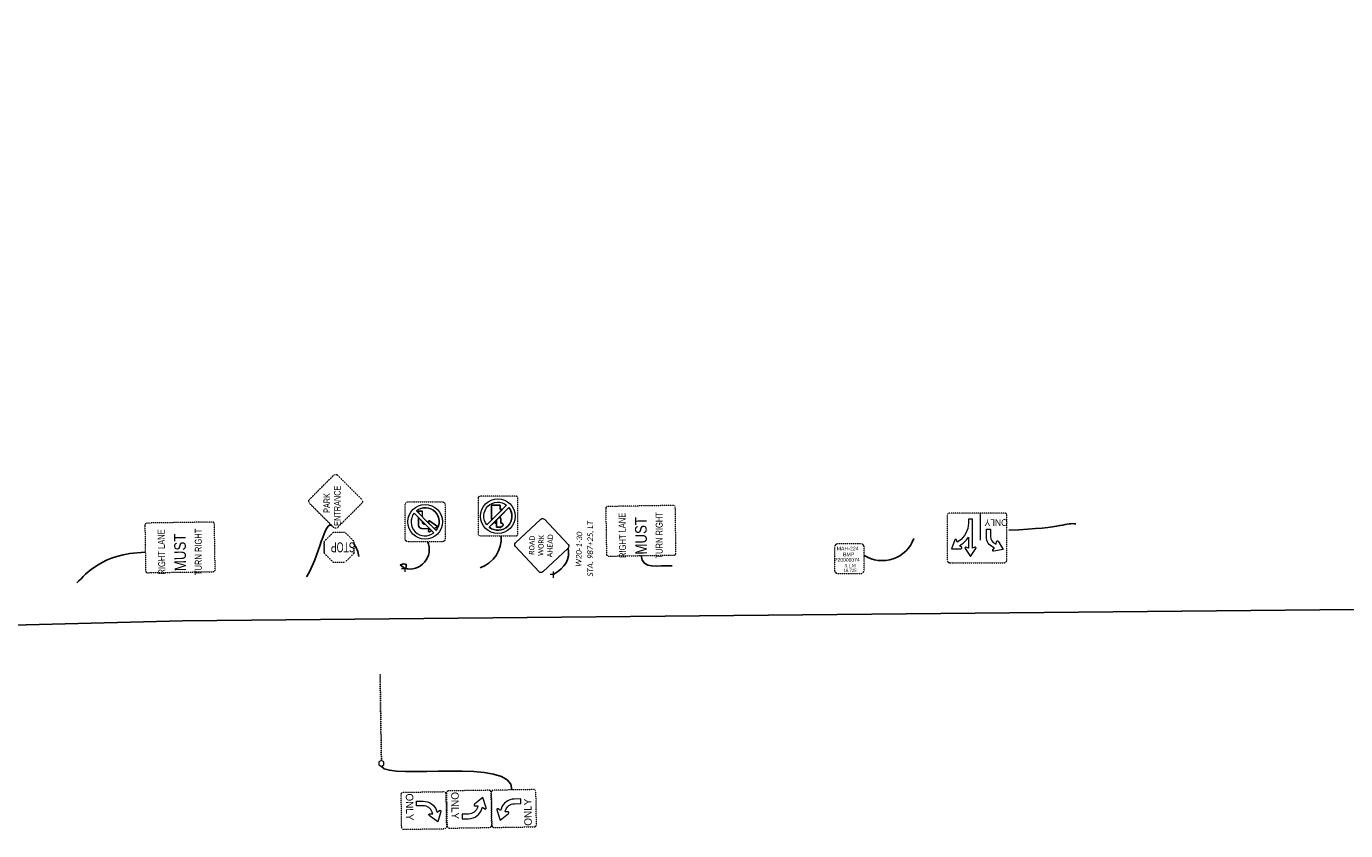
# Model space of a CAD drawing. Extents: x 2474761 to 2485264, y 499455 to 501118.
# Tile 17 of 30: x 2480022 to 2480686, y 500026 to 500431. Entities that reach past the tile are written whole.
import ezdxf
from ezdxf.enums import TextEntityAlignment as Align

# ---------------------------------------------------------------- set-up
doc = ezdxf.new("R2010")
doc.units = 21
doc.header["$MEASUREMENT"] = 0
doc.linetypes.add('DGN Style 2', pattern=[0.017105, 0.010263, -0.006842])
doc.linetypes.add('OhDOT_USTN2', pattern=[0.11, 0.069, -0.041])
for name, color, linetype in [('MT_P_Cells', 7, 'Continuous'), ('MT_P_Text', 7, 'Continuous'), ('RD_X_Cells', 7, 'Continuous'), ('SH_Text', 7, 'Continuous'), ('SN_P_Signs', 120, 'Continuous'), ('SN_P_Text', 7, 'Continuous'), ('SN_X_Cantilever_Overhead', 133, 'OhDOT_USTN2'), ('SN_X_Public', 3, 'Continuous')]:
    doc.layers.add(name, color=color, linetype=linetype)
doc.layers.add('SC_Scratch1', color=7, linetype='Continuous', plot=False)
doc.styles.add('P_Slanted-Normal LS 0.50 Masked', font='calibrii.ttf', dxfattribs={"height": 0.14})
doc.styles.add('Style-Calibri', font='calibri.ttf')
doc.styles.add('Style-ISO_FONTLEFT', font='ISO_FONTLEFT.shx')

# ---------------------------------------------------------------- blocks, each defined once
blk = doc.blocks.new('W11-H13')
at = {"layer": 'SN_X_Public', "color": 132, "linetype": 'DGN Style 2', "lineweight": 0, "flags": 128}
blk.add_lwpolyline([(0.99, 26.71), (13.15, 14.55, -0.414214), (13.15, 12.57), (0.99, 0.41, -0.414214), (-0.99, 0.41), (-13.15, 12.57, -0.414214), (-13.15, 14.55), (-0.99, 26.71, -0.414214)], format="xyb", close=True, dxfattribs=at)
at = {"layer": 'SN_X_Public', "color": 7, "linetype": 'Continuous', "lineweight": 0, "style": 'Style-ISO_FONTLEFT'}
for s, width, p in [('ENTRANCE', 0.8, (-2.2, 12.73)), ('PARK', 0.75, (-0.84, 18.01))]:
    blk.add_text(s, height=3.333, dxfattribs=dict(at, width=width)).set_placement(p, align=Align.MIDDLE_CENTER)
blk = doc.blocks.new('R1-1')
at = {"layer": 'SN_X_Public', "color": 132, "linetype": 'DGN Style 2', "lineweight": 0, "flags": 128}
for points in [[(7.54, 4.43), (7.6, 10.43), (3.15, 14.97), (-2.85, 15.03), (-7.4, 10.57), (-7.46, 4.57), (-3, 0.03), (3, -0.03)], [(7.6, 10.43), (7.54, 4.43)]]:
    blk.add_lwpolyline(points, close=True, dxfattribs=at)
at = {"layer": 'SN_X_Public', "color": 7, "linetype": 'Continuous', "lineweight": 0, "style": 'Style-ISO_FONTLEFT', "width": 0.66625}
blk.add_text('STOP', height=5, rotation=359.44097, dxfattribs=at).set_placement((-1.78, 7.52), align=Align.MIDDLE_CENTER)
blk = doc.blocks.new('R3-2_1')
at = {"layer": 'SN_X_Public', "color": 7, "linetype": 'Continuous', "lineweight": 0}
for p, q in [((-4.47, 13.47), (-6.13, 12.35)), ((-4.23, 15.61), (5.62, 5.56)), ((-2.12, 15.05), (-3.07, 14.42)), ((-1.49, 14.58), (-1.89, 13.35)), ((1.8, 13.32), (-1.89, 13.35)), ((-2.17, 9.57), (-6.13, 12.35)), ((-1.54, 10.04), (-1.72, 10.65)), ((0.76, 11.24), (0.04, 11.25)), ((1.32, 7.56), (1.29, 4.57)), ((1.35, 10.64), (1.35, 9.92)), ((3.45, 11.63), (3.41, 7.81)), ((3.38, 4.55), (1.29, 4.57)), ((3.39, 5.46), (3.38, 4.55))]:
    blk.add_line(p, q, dxfattribs=at)
at = {"layer": 'SN_X_Public', "color": 132, "linetype": 'DGN Style 2', "lineweight": 0, "flags": 128}
blk.add_lwpolyline([(-8.55, 20.08), (8.94, 19.91, -0.414214), (10.18, 18.65), (10.01, 1.15, -0.414214), (8.75, -0.09), (-8.75, 0.09, -0.414214), (-9.99, 1.35), (-9.82, 18.85, -0.414214)], format="xyb", close=True, dxfattribs=at)
at = {"layer": 'SN_X_Public', "color": 7, "linetype": 'Continuous', "lineweight": 0, "flags": 128}
for points in [[(2.16, 6.7), (4.43, 4.39, -0.888523), (-5.42, 14.44), (0.16, 8.75)], [(-2.17, 9.57, 0.712491), (-1.54, 10.04), (-1.72, 10.65), (-1.72, 10.66), (-4.47, 13.47), (-6.13, 12.35)], [(3.45, 11.63, 0.414214), (1.8, 13.32), (-1.89, 13.35), (-1.49, 14.58, 0.712491), (-2.12, 15.05), (-3.07, 14.42), (0.04, 11.25), (0.76, 11.24, -0.414214), (1.35, 10.64), (1.35, 9.92), (3.35, 7.87), (3.41, 7.81)]]:
    blk.add_lwpolyline(points, format="xyb", close=True, dxfattribs=at)
blk.add_lwpolyline([(1.29, 4.57), (3.38, 4.55), (3.39, 5.46), (2.16, 6.7), (1.32, 7.56)], close=True, dxfattribs=at)
at = {"layer": 'SN_X_Public', "color": 7, "linetype": 'Continuous', "lineweight": 0}
blk.add_circle((0.1, 10), 8.75, dxfattribs=at)
for start, end in [(141.1973, 307.68464), (321.1973, 127.68464)]:
    blk.add_arc((0.1, 10), 7.08, start, end, dxfattribs=at)
at = {"layer": 'SN_X_Public', "color": 7, "linetype": 'Continuous', "lineweight": 0, "extrusion": (0, 0, -1)}
for centre, radius, start, end in [((1.89, 14.71), 0.417, 56.04275, 197.92087), ((-1.78, 11.65), 1.67, 90.55903, 180.55903), ((1.93, 9.92), 0.417, 163.19719, 305.07531), ((-0.75, 10.64), 0.6, 90.55903, 180.55903)]:
    blk.add_arc(centre, radius, start, end, dxfattribs=at)
blk = doc.blocks.new('R5-2')
at = {"layer": 'SN_X_Public', "color": 7, "linetype": 'Continuous', "lineweight": 0}
for p, q in [((-5.76, 8.55), (-5.75, 9.11)), ((-5.22, 8.54), (-5.76, 8.55)), ((-5.75, 9.11), (-5.51, 9.1)), ((-5.51, 9.1), (-5.5, 10.7)), ((-5.5, 10.7), (-3.75, 10.69)), ((-3.75, 10.69), (-3.17, 11.75)), ((-3.1, 11.64), (-3.63, 10.69)), ((-3.63, 10.69), (-1.79, 10.67)), ((-1.26, 8.5), (-3.55, 8.53)), ((-2.84, 11.75), (-3.17, 11.75)), ((-2.74, 11.64), (-3.1, 11.64)), ((-2.84, 11.75), (0.03, 8.81)), ((-1.49, 13.24), (5.39, 13.17)), ((-0.89, 8.82), (-1.26, 8.5)), ((0.03, 8.81), (-0.89, 8.82)), ((5.34, 8.76), (3.31, 8.78)), ((5.63, 12.92), (5.6, 9.01)), ((4.34, 4.42), (4.34, 4.42))]:
    blk.add_line(p, q, dxfattribs=at)
at = {"layer": 'SN_X_Public', "color": 132, "linetype": 'DGN Style 2', "lineweight": 0, "flags": 128}
blk.add_lwpolyline([(9.19, 19.91), (-8.8, 20.09, 0.414214), (-9.81, 19.1), (-9.99, 1.1, 0.414214), (-9, 0.09), (9, -0.09, 0.414214), (10.01, 0.9), (10.18, 18.9, 0.414214)], format="xyb", close=True, dxfattribs=at)
at = {"layer": 'SN_X_Public', "color": 7, "linetype": 'Continuous', "lineweight": 0, "flags": 128}
for points in [[(-3.1, 12.01, -0.000021), (-3.1, 12.01), (-3.1, 12.01), (0.42, 8.41), (4.34, 4.42), (4.34, 4.42), (4.34, 4.42, -0.888604), (-5.51, 14.47)], [(-5.22, 8.54, 1.372996), (-3.55, 8.53), (-1.26, 8.5), (-0.89, 8.82), (0.03, 8.81), (-1.79, 10.67), (-1.79, 10.67), (-3.63, 10.69), (-3.1, 11.64), (-2.74, 11.64), (-2.84, 11.75), (-3.17, 11.75), (-3.75, 10.69), (-5.5, 10.7), (-5.51, 9.1), (-5.75, 9.11), (-5.76, 8.55)], [(3.31, 8.78), (5.34, 8.76, 0.414214), (5.6, 9.01), (5.63, 12.92, 0.414214), (5.39, 13.17), (-1.49, 13.24, 0.405221), (-1.74, 12.99), (-1.2, 12.45), (3.41, 7.74, 0.329631)]]:
    blk.add_lwpolyline(points, format="xyb", close=True, dxfattribs=at)
for points in [[(-5.51, 14.47), (4.34, 4.42)], [(5.53, 5.59), (-4.32, 15.63)]]:
    blk.add_lwpolyline(points, dxfattribs=at)
at = {"layer": 'SN_X_Public', "color": 7, "linetype": 'Continuous', "lineweight": 0}
blk.add_circle((0.01, 10.03), 8.75, dxfattribs=at)
at = {"layer": 'SN_X_Public', "color": 7, "linetype": 'Continuous', "lineweight": 0, "extrusion": (0, 0, -1)}
for centre, radius, start, end in [((-0.01, 10.03), 7.08, 232.30448, 38.80217), ((-0.01, 10.03), 7.08, 52.31465, 218.81757), ((-0.01, 10.03), 7.08, 52.31465, 218.81757), ((4.39, 8.27), 0.876, 162.69331, 18.42474), ((-2.66, 8.2), 0.876, 138.11262, 211.08967), ((-5.35, 9.01), 0.25, 180.55903, 270.55903), ((-5.38, 12.92), 0.25, 90.55903, 180.55903)]:
    blk.add_arc(centre, radius, start, end, dxfattribs=at)
at = {"layer": 'SN_X_Public', "color": 7, "linetype": 'Continuous', "lineweight": 0}
for centre, radius, start, end in [((0.01, 10.03), 7.08, 141.19783, 307.69552), ((-1.48, 12.99), 0.252, 90.73512, 178.97048)]:
    blk.add_arc(centre, radius, start, end, dxfattribs=at)
blk.add_point((5.63, 12.92), dxfattribs=at)
blk = doc.blocks.new('R3-5R')
at = {"layer": 'SN_X_Public', "color": 132, "linetype": 'DGN Style 2', "lineweight": 0, "flags": 128}
blk.add_lwpolyline([(-1.64, 4.5), (1.64, 4.5, -0.414214), (1.88, 4.27), (1.88, 0.23, -0.414214), (1.64, 0), (-1.64, 0, -0.414214), (-1.88, 0.23), (-1.88, 4.27, -0.414214)], format="xyb", close=True, dxfattribs=at)
at = {"layer": 'SN_X_Public', "color": 7, "linetype": 'Continuous', "lineweight": 0, "flags": 128}
blk.add_lwpolyline([(-0.95, 2.19, -0.325607), (0.03, 3.54), (0.17, 3.59), (0.01, 3.82, -0.711791), (0.11, 3.97), (1.16, 3.66), (0.49, 2.79, -0.711791), (0.32, 2.85), (0.32, 3.14), (0.18, 3.09, 0.325589), (-0.48, 2.19), (-0.48, 1.53), (-0.95, 1.53)], format="xyb", close=True, dxfattribs=at)
at = {"layer": 'SN_X_Public', "color": 7, "linetype": 'Continuous', "lineweight": 0, "style": 'Style-ISO_FONTLEFT'}
blk.add_text('ONLY', height=0.75, dxfattribs=at).set_placement((-0.39, 0.84), align=Align.MIDDLE_CENTER)
blk = doc.blocks.new('R3-5L')
at = {"layer": 'SN_X_Public', "color": 132, "linetype": 'DGN Style 2', "lineweight": 0, "flags": 128}
blk.add_lwpolyline([(-15.36, 4.34), (-14.55, -6.57, 0.414214), (-13.72, -7.29), (-0.32, -6.29, 0.414214), (0.41, -5.45), (-0.41, 5.45, 0.414214), (-1.24, 6.17), (-14.64, 5.18, 0.414214)], format="xyb", close=True, dxfattribs=at)
at = {"layer": 'SN_X_Public', "color": 7, "linetype": 'Continuous', "lineweight": 0, "flags": 128}
blk.add_lwpolyline([(-7.51, 2.63, 0.325607), (-11.76, -0.98), (-11.88, -1.47), (-12.71, -0.97, 0.711791), (-13.16, -1.35), (-11.87, -4.75), (-9.17, -2.31, 0.711791), (-9.4, -1.77), (-10.36, -1.83), (-10.24, -1.35, -0.325589), (-7.39, 1.07), (-5.21, 1.23), (-5.33, 2.79)], format="xyb", close=True, dxfattribs=at)
at = {"layer": 'SN_X_Public', "color": 7, "linetype": 'Continuous', "lineweight": 0, "style": 'Style-ISO_FONTLEFT'}
blk.add_text('ONLY', height=2.5, rotation=94.249, dxfattribs=at).set_placement((-2.71, -1.51), align=Align.MIDDLE_CENTER)
blk = doc.blocks.new('POST')
at = {"layer": 'RD_X_Cells', "color": 30, "linetype": 'Continuous', "lineweight": 0, "flags": 128}
blk.add_lwpolyline([(-0.065, -0.037), (0, -0.075), (0.065, -0.037), (0.065, 0.037), (0, 0.075), (-0.065, 0.037), (-0.065, -0.037)], dxfattribs=at)
blk = doc.blocks.new('R3-H8bh')
at = {"layer": 'SN_X_Public', "color": 7, "linetype": 'Continuous', "lineweight": 0}
blk.add_line((-1.67, 13.75), (-1.67, 0), dxfattribs=at)
at = {"layer": 'SN_X_Public', "color": 132, "linetype": 'DGN Style 2', "lineweight": 0, "flags": 128}
blk.add_lwpolyline([(13.75, 25), (-13.75, 25, 0.414214), (-15, 23.75), (-15, 1.25, 0.414214), (-13.75, 0), (13.75, 0, 0.414214), (15, 1.25), (15, 23.75, 0.414214)], format="xyb", close=True, dxfattribs=at)
at = {"layer": 'SN_X_Public', "color": 7, "linetype": 'Continuous', "lineweight": 0, "flags": 128}
for points in [[(3.33, 21.88), (0.59, 17.89, 0.712491), (1.06, 17.26), (2.29, 17.64), (2.29, 3.12), (4.38, 3.12), (4.38, 5.1, -0.246076), (9.13, 14.18), (9.96, 14.75), (10.34, 13.52, 0.712491), (11.13, 13.5), (12.84, 18.02), (8.01, 18.01, 0.712491), (7.76, 17.26), (8.77, 16.47), (7.94, 15.89, 0.09881), (4.38, 12.2), (4.38, 17.64), (5.6, 17.26, 0.712491), (6.07, 17.89)], [(-13.12, 18.33), (-8.38, 19.26, -0.712491), (-7.99, 18.58), (-8.83, 17.6), (-8.2, 17.33, -0.29875), (-4.69, 11.98), (-4.69, 8.12), (-6.77, 8.12), (-6.77, 11.98, 0.29875), (-9.03, 15.42), (-9.66, 15.69), (-9.79, 14.41, -0.712491), (-10.56, 14.23)]]:
    blk.add_lwpolyline(points, format="xyb", close=True, dxfattribs=at)
at = {"layer": 'SN_X_Public', "color": 7, "linetype": 'Continuous', "lineweight": 0, "style": 'Style-ISO_FONTLEFT', "width": 0.960096}
blk.add_text('ONLY', height=3.333, dxfattribs=at).set_placement((-9.61, 4.79), align=Align.MIDDLE_CENTER)
blk = doc.blocks.new('SGN1P_2')
at = {"layer": 'MT_P_Cells', "color": 3, "linetype": 'Continuous', "lineweight": 0}
for p, q in [((0, 0), (-0.08, 0)), ((0, 0.08), (0, -0.08))]:
    blk.add_line(p, q, dxfattribs=at)
blk = doc.blocks.new('W20-1_1')
at = {"layer": 'SN_P_Signs', "color": 132, "linetype": 'Continuous', "lineweight": 13, "flags": 128}
blk.add_lwpolyline([(-13.26, 14.51), (-0.88, 26.88, -0.414214), (0.88, 26.88), (13.26, 14.51, -0.414214), (13.26, 12.74), (0.88, 0.37, -0.414214), (-0.88, 0.37), (-13.26, 12.74, -0.414214)], format="xyb", close=True, dxfattribs=at)
at = {"layer": 'SN_P_Signs', "color": 7, "linetype": 'Continuous', "lineweight": 13, "style": 'Style-Calibri', "width": 0.840421}
for s, p in [('ROAD', (0, 18.63)), ('WORK', (0, 14.04)), ('AHEAD', (0, 9.46))]:
    blk.add_text(s, height=2.665, dxfattribs=at).set_placement(p, align=Align.MIDDLE_CENTER)

msp = doc.modelspace()

# ---------------------------------------------------------------- linework, layer by layer
at = {"layer": 'MT_P_Text'}
msp.add_open_spline([(2480294.2, 500168.61), (2480295.22, 500162.95), (2480293.02, 500158.97), (2480286.73, 500155.24)], degree=3, dxfattribs=at)
at = {"layer": 'SC_Scratch1', "flags": 128}
msp.add_lwpolyline([(2479476.72, 500116.06), (2480100.14, 500131.93), (2481331.82, 500143.98), (2481983.86, 500159.28), (2482687.05, 500160), (2483435.82, 500165.39), (2484029.96, 500184.52), (2484461.06, 500204.03), (2484280.92, 500836.22), (2477604.76, 500751.23)], dxfattribs=at)
msp.add_lwpolyline([(2480209.67, 500160.2), (2480211.99, 500158.34), (2480212.63, 500158.93), (2480212.75, 500160.44), (2480211.51, 500160.77)], close=True, dxfattribs=at)
at = {"layer": 'SH_Text', "extrusion": (0, 0, -1)}
msp.add_arc((-2480214.36, 500168.02), 9.96, 157.41353, 283.7904, dxfattribs=at)
at = {"layer": 'SH_Text'}
for centre, radius, start, end in [((2480244.54, 500173.81), 16.07, 289.89068, 3.38397), ((2480452.36, 500179.16), 16.87, 237.42625, 339.9443), ((2480175.26, 500162.86), 13.67, 6.31084, 34.95178)]:
    msp.add_arc(centre, radius, start, end, dxfattribs=at)
for points in [[(2480162.6, 500154.12), (2480168.67, 500163.9), (2480171.84, 500183.36), (2480175.37, 500179.82)], [(2480516.03, 500177.66), (2480545.04, 500178.69), (2480544.48, 500181.7), (2480549.81, 500180.76)], [(2480046.98, 500151.21), (2480052.22, 500155.83), (2480058.58, 500165.53), (2480081.39, 500166.59)], [(2480331.04, 500164.83), (2480331.44, 500157.43), (2480339.49, 500160.09), (2480346.6, 500159.7)], [(2480265.88, 500046.85), (2480267.1, 500063.74), (2480204.27, 500051.32), (2480200.23, 500058.7)]]:
    msp.add_open_spline(points, degree=3, dxfattribs=at)
at = {"layer": 'SN_X_Cantilever_Overhead'}
msp.add_line((2480199.56, 500105.06), (2480200.23, 500061.7), dxfattribs=at)
at = {"layer": 'SN_X_Public', "color": 132, "linetype": 'DGN Style 2', "lineweight": 0, "flags": 128}
for points in [[(2480313.17, 500188.56), (2480313.53, 500165.56), (2480313.53, 500165.56, 0.414214), (2480314.54, 500164.57), (2480314.54, 500164.57), (2480347.54, 500165.08), (2480347.54, 500165.08, 0.414214), (2480348.52, 500166.1), (2480348.52, 500166.1), (2480348.17, 500189.1), (2480348.17, 500189.1, 0.414214), (2480347.15, 500190.08), (2480347.15, 500190.08), (2480314.16, 500189.57), (2480314.16, 500189.57, 0.414214)], [(2480081.18, 500180.21), (2480081.54, 500157.21), (2480081.54, 500157.21, 0.414214), (2480082.55, 500156.23), (2480082.55, 500156.23), (2480115.55, 500156.74), (2480115.55, 500156.74, 0.414214), (2480116.54, 500157.75), (2480116.54, 500157.75), (2480116.18, 500180.75), (2480116.18, 500180.75, 0.414214), (2480115.17, 500181.73), (2480115.17, 500181.73), (2480082.17, 500181.22), (2480082.17, 500181.23, 0.414214)], [(2480441.4, 500170.79), (2480430.15, 500170.79, 0.414214), (2480428.28, 500168.91), (2480428.28, 500157.66, 0.414214), (2480430.15, 500155.79), (2480441.4, 500155.79, 0.414214), (2480443.28, 500157.66), (2480443.28, 500168.91, 0.414214)]]:
    msp.add_lwpolyline(points, format="xyb", close=True, dxfattribs=at)

# ---------------------------------------------------------------- block references
at = {"layer": 'MT_P_Cells', "color": 3, "linetype": 'Continuous', "lineweight": 0, "xscale": 20, "yscale": 20, "zscale": 20, "rotation": 90.00000003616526}
msp.add_blockref('SGN1P_2', (2480211.99, 500158.34), dxfattribs=at)
at = {"layer": 'MT_P_Cells', "color": 3, "linetype": 'Continuous', "lineweight": 0, "xscale": 20, "yscale": 20, "zscale": 20}
msp.add_blockref('SGN1P_2', (2480286.73, 500155.24), dxfattribs=at)
at = {"layer": 'RD_X_Cells', "color": 30, "linetype": 'Continuous', "lineweight": 0, "xscale": 20, "yscale": 20, "zscale": 20, "rotation": 180}
msp.add_blockref('POST', (2480200.23, 500060.2), dxfattribs=at)
at = {"layer": 'SN_P_Signs', "color": 7, "linetype": 'Continuous', "lineweight": 13, "rotation": 88.16434371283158}
msp.add_blockref('W20-1_1', (2480294.59, 500169.48), dxfattribs=at)
at = {"layer": 'SN_X_Public', "color": 7, "linetype": 'Continuous', "lineweight": 0, "rotation": 90}
msp.add_blockref('W11-H13', (2480190.75, 500192.15), dxfattribs=at)
at = {"layer": 'SN_X_Public', "color": 132, "linetype": 'DGN Style 2', "lineweight": 0}
for name, p, rotation in [('R3-2_1', (2480222.24, 500191.85), 180.5590288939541), ('R5-2', (2480268.89, 500184.76), 90.55902889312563), ('R3-H8bh', (2480500.07, 500186.28), 180), ('R1-1', (2480178.96, 500176.51), 180.5590288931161)]:
    msp.add_blockref(name, p, dxfattribs=dict(at, rotation=rotation))
for name, p, xscale, yscale, zscale, rotation in [('R3-5R', (2480210.31, 500036.26), 5.000248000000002, 5.000248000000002, 5.000248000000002, 270.8840420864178), ('R3-5L', (2480233.14, 500036.97), 1.5, 1.5, 1.5, 176.6349969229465), ('R3-5L', (2480278.14, 500037.67), 1.5, 1.5, 1.5, 356.6349969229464)]:
    msp.add_blockref(name, p, dxfattribs=dict(at, xscale=xscale, yscale=yscale, zscale=zscale, rotation=rotation))

# ---------------------------------------------------------------- texts
at = {"layer": 'SN_X_Public', "color": 7, "linetype": 'Continuous', "lineweight": 0, "style": 'Style-ISO_FONTLEFT'}
for s, height, rotation, width, p in [('RIGHT LANE', 3.5, 90.88404, 0.785714, (2480321.51, 500175.04)), ('TURN RIGHT', 3.5, 90, 0.785714, (2480340.04, 500175.05)), ('MUST', 5.833, 90.88404, 0.857144, (2480330.89, 500174.8)), ('RIGHT LANE', 3.5, 90.88404, 0.785714, (2480089.52, 500166.69)), ('MUST', 5.833, 90.88404, 0.857144, (2480098.9, 500166.46)), ('TURN RIGHT', 3.5, 90, 0.785714, (2480108.05, 500166.71))]:
    msp.add_text(s, height=height, rotation=rotation, dxfattribs=dict(at, width=width)).set_placement(p, align=Align.MIDDLE_CENTER)
for s, width, p in [('MAH-224', 0.959808, (2480434.91, 500168.37)), ('BMP', 0.959808, (2480435.45, 500165.44)), ('P20000074', 0.79984, (2480434.56, 500162.72))]:
    msp.add_text(s, height=1.875, dxfattribs=dict(at, width=width)).set_placement(p, align=Align.MIDDLE_CENTER)
at = {"layer": 'SN_X_Public', "color": 7, "linetype": 'Continuous', "lineweight": 0, "insert": (2480436.13, 500158.59), "char_height": 1.5753, "attachment_point": 5, "line_spacing_factor": 0.9, "style": 'Style-ISO_FONTLEFT'}
msp.add_mtext('\\H1x;\\W0.929814;S.L.M\\P18.725', dxfattribs=at)

# ---------------------------------------------------------------- next in the draw order: texts
at = {"layer": 'MT_P_Text', "linetype": 'Continuous', "insert": (2480303.92, 500154.36), "char_height": 2.8, "attachment_point": 1, "rotation": 90, "line_spacing_factor": 0.9, "style": 'P_Slanted-Normal LS 0.50 Masked', "bg_fill": 3, "box_fill_scale": 1.0125, "bg_fill_color": 7, "bg_fill_transparency": 0}
msp.add_mtext('STA. 987+25, LT', dxfattribs=at)

# ---------------------------------------------------------------- next in the draw order: texts
at = {"layer": 'SN_P_Text', "color": 7, "insert": (2480297.99, 500159.25), "char_height": 2.8, "attachment_point": 1, "rotation": 88.16434, "line_spacing_factor": 0.9, "style": 'P_Slanted-Normal LS 0.50 Masked', "bg_fill": 3, "box_fill_scale": 1.0125, "bg_fill_color": 7, "bg_fill_transparency": 0}
msp.add_mtext('W20-1-30', dxfattribs=at)

doc.saveas('drawing.dxf')
